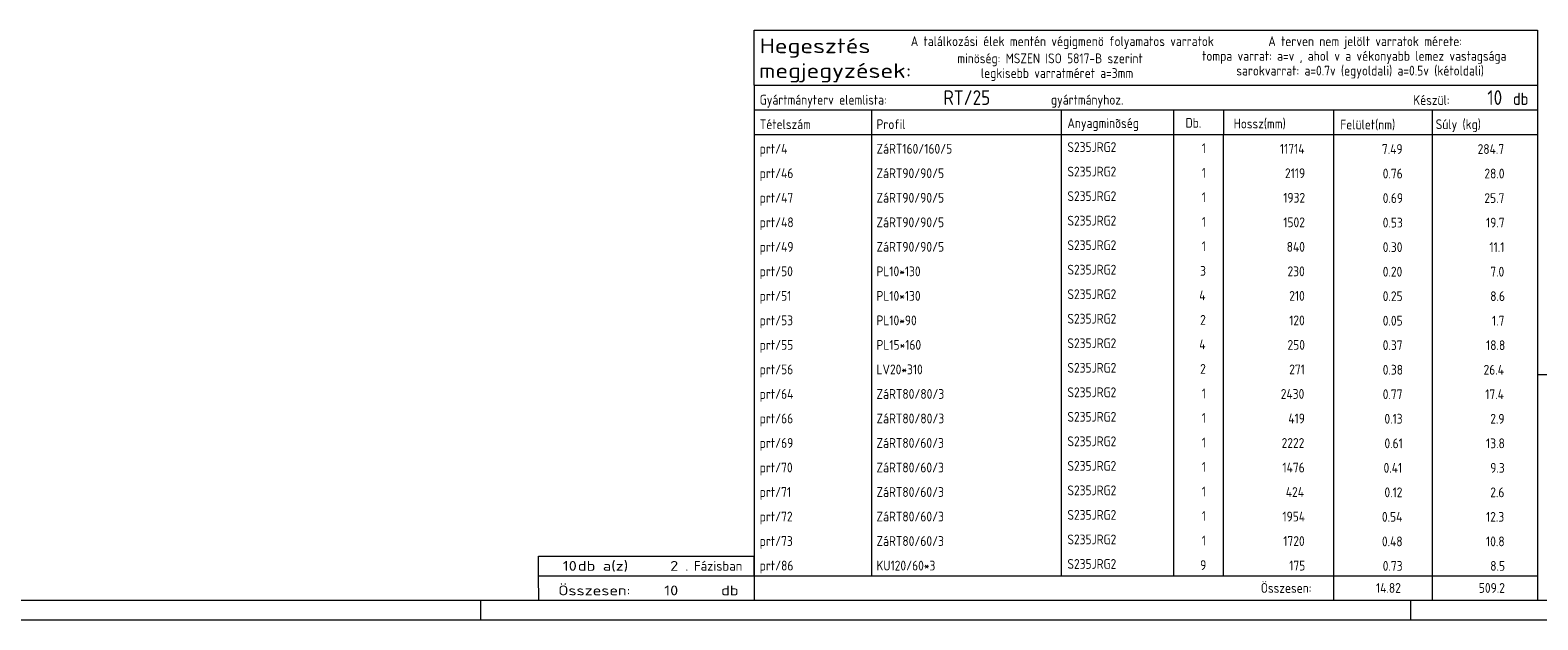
# Model space of a CAD drawing. Header units: millimetres. Extents: x 1 to 1188, y 1 to 840.
# Tile 4 of 6: x 716 to 1024, y 1 to 121. Entities that reach past the tile are written whole.
import ezdxf

# ---------------------------------------------------------------- set-up
doc = ezdxf.new("R2010")
doc.units = ezdxf.units.MM
doc.header["$LTSCALE"] = 0.6
doc.linetypes.add('XKITLINE00', pattern=[0])
doc.layers.add('DrawingSheet', color=5, linetype='Continuous', lineweight=0)
doc.layers.add('OtherObjectType', color=1, linetype='Continuous', lineweight=0)
doc.styles.add('ISOCPEUR', font='ISOCPEUR.TTF')

msp = doc.modelspace()

# ---------------------------------------------------------------- linework, layer by layer
at = {"layer": 'DrawingSheet', "color": 3, "linetype": 'XKITLINE00', "lineweight": 0}
msp.add_line((5, 5), (1184, 5), dxfattribs=at)
at = {"layer": 'DrawingSheet', "color": 2, "linetype": 'XKITLINE00', "lineweight": 0}
for p, q in [((808, 1), (808, 5)), ((998, 1), (998, 5)), ((1, 1), (1188, 1))]:
    msp.add_line(p, q, dxfattribs=at)
at = {"layer": 'OtherObjectType', "color": 7, "linetype": 'XKITLINE00', "lineweight": 0}
for p, q in [((863.84, 110.05), (863.84, 121.3)), ((863.84, 121.3), (1023.84, 121.3)), ((1023.84, 121.3), (1023.84, 110.05)), ((863.84, 110.05), (1023.84, 110.05)), ((863.84, 110.05), (1023.84, 110.05)), ((863.84, 110.05), (863.84, 105.05)), ((1023.84, 110.05), (1023.84, 105.05)), ((863.84, 105.05), (1023.84, 105.05)), ((863.84, 105.05), (863.84, 100.05)), ((887.84, 105.05), (887.84, 100.05)), ((926.61, 100.05), (926.61, 105.05)), ((949.5, 105.05), (949.5, 100.05)), ((959.7, 105.05), (959.7, 100.17)), ((982.15, 105.05), (982.15, 100.05)), ((1002.33, 105.05), (1002.33, 100.05)), ((1023.84, 105.05), (1023.84, 100.05)), ((863.84, 100.05), (1023.84, 100.05)), ((863.84, 100.05), (863.84, 95.05)), ((887.84, 100.05), (887.84, 95.05)), ((926.61, 95.05), (926.61, 100.05)), ((949.5, 100.05), (949.5, 95.05)), ((959.67, 100.05), (959.67, 95.05)), ((982.18, 100.05), (982.18, 95.05)), ((1002.33, 100.05), (1002.33, 95.05)), ((1023.84, 100.05), (1023.84, 95.05)), ((863.84, 95.05), (863.84, 90.05)), ((887.84, 95.05), (887.84, 90.05)), ((926.61, 90.05), (926.61, 95.05)), ((949.5, 95.05), (949.5, 90.05)), ((959.67, 95.05), (959.67, 90.05)), ((982.18, 95.05), (982.18, 90.05)), ((1002.33, 95.05), (1002.33, 90.05)), ((1023.84, 95.05), (1023.84, 90.05)), ((863.84, 90.05), (863.84, 85.05)), ((887.84, 90.05), (887.84, 85.05)), ((926.61, 85.05), (926.61, 90.05)), ((949.5, 90.05), (949.5, 85.05)), ((959.67, 90.04), (959.67, 85.04)), ((982.18, 90.05), (982.18, 85.05)), ((1002.33, 90.05), (1002.33, 85.05)), ((1023.84, 90.05), (1023.84, 85.05)), ((863.84, 85.04), (863.84, 80.04)), ((887.84, 85.04), (887.84, 80.04)), ((926.61, 80.04), (926.61, 85.04)), ((949.5, 85.04), (949.5, 80.04)), ((959.67, 85.04), (959.67, 80.04)), ((982.18, 85.04), (982.18, 80.04)), ((1002.33, 85.04), (1002.33, 80.04)), ((1023.84, 85.04), (1023.84, 80.04)), ((863.84, 80.04), (863.84, 75.04)), ((887.84, 80.04), (887.84, 75.04)), ((926.61, 75.04), (926.61, 80.04)), ((949.5, 80.04), (949.5, 75.04)), ((959.67, 80.04), (959.67, 75.04)), ((982.18, 80.04), (982.18, 75.04)), ((1002.33, 80.04), (1002.33, 75.04)), ((1023.84, 80.04), (1023.84, 75.04)), ((863.84, 75.04), (863.84, 70.04)), ((887.84, 75.04), (887.84, 70.04)), ((926.61, 70.04), (926.61, 75.04)), ((949.5, 75.04), (949.5, 70.04)), ((959.67, 75.03), (959.67, 70.03)), ((982.18, 75.04), (982.18, 70.04)), ((1002.33, 75.04), (1002.33, 70.04)), ((1023.84, 75.04), (1023.84, 70.04)), ((863.84, 70.03), (863.84, 65.03)), ((887.84, 70.03), (887.84, 65.03)), ((926.61, 65.03), (926.61, 70.03)), ((949.5, 70.03), (949.5, 65.03)), ((959.67, 70.03), (959.67, 65.03)), ((982.18, 70.03), (982.18, 65.03)), ((1002.33, 70.03), (1002.33, 65.03)), ((1023.84, 70.03), (1023.84, 65.03)), ((863.84, 65.03), (863.84, 60.03)), ((887.84, 65.03), (887.84, 60.03)), ((926.61, 60.03), (926.61, 65.03)), ((949.5, 65.03), (949.5, 60.03)), ((959.67, 65.03), (959.67, 60.03)), ((982.18, 65.03), (982.18, 60.03)), ((1002.33, 65.03), (1002.33, 60.03)), ((1023.84, 65.03), (1023.84, 60.03)), ((863.84, 60.03), (863.84, 55.03)), ((887.84, 60.03), (887.84, 55.03)), ((926.61, 55.03), (926.61, 60.03)), ((949.5, 60.03), (949.5, 55.03)), ((959.67, 60.03), (959.67, 55.03)), ((982.18, 60.03), (982.18, 55.03)), ((1002.33, 60.03), (1002.33, 55.03)), ((1023.84, 60.03), (1023.84, 55.03)), ((863.84, 55.03), (863.84, 50.03)), ((887.84, 55.03), (887.84, 50.03)), ((926.61, 50.03), (926.61, 55.03)), ((949.5, 55.03), (949.5, 50.03)), ((959.67, 55.02), (959.67, 50.02)), ((982.18, 55.03), (982.18, 50.03)), ((1002.33, 55.03), (1002.33, 50.03)), ((1023.84, 55.03), (1023.84, 50.03)), ((863.84, 50.02), (863.84, 45.02)), ((887.84, 50.02), (887.84, 45.02)), ((926.61, 45.02), (926.61, 50.02)), ((949.5, 50.02), (949.5, 45.02)), ((959.67, 50.02), (959.67, 45.02)), ((982.18, 50.02), (982.18, 45.02)), ((1002.33, 50.02), (1002.33, 45.02)), ((1023.84, 51.05), (1023.84, 6.75)), ((1023.84, 51.05), (1184, 51.05)), ((1023.84, 50.02), (1023.84, 45.02)), ((863.84, 45.02), (863.84, 40.02)), ((887.84, 45.02), (887.84, 40.02)), ((926.61, 40.02), (926.61, 45.02)), ((949.5, 45.02), (949.5, 40.02)), ((959.67, 45.02), (959.67, 40.02)), ((982.18, 45.02), (982.18, 40.02)), ((1002.33, 45.02), (1002.33, 40.02)), ((1023.84, 45.02), (1023.84, 40.02)), ((863.84, 40.02), (863.84, 35.02)), ((887.84, 40.02), (887.84, 35.02)), ((926.61, 35.02), (926.61, 40.02)), ((949.5, 40.02), (949.5, 35.02)), ((959.67, 40.01), (959.67, 35.01)), ((982.18, 40.02), (982.18, 35.02)), ((1002.33, 40.02), (1002.33, 35.02)), ((1023.84, 40.02), (1023.84, 35.02)), ((863.84, 35.01), (863.84, 30.01)), ((887.84, 35.01), (887.84, 30.01)), ((926.61, 30.01), (926.61, 35.01)), ((949.5, 35.01), (949.5, 30.01)), ((959.67, 35.01), (959.67, 30.01)), ((982.18, 35.01), (982.18, 30.01)), ((1002.33, 35.01), (1002.33, 30.01)), ((1023.84, 35.01), (1023.84, 30.01)), ((863.84, 30.01), (863.84, 25.01)), ((887.84, 30.01), (887.84, 25.01)), ((926.61, 25.01), (926.61, 30.01)), ((949.5, 30.01), (949.5, 25.01)), ((959.67, 30.01), (959.67, 25.01)), ((982.18, 30.01), (982.18, 25.01)), ((1002.33, 30.01), (1002.33, 25.01)), ((1023.84, 30.01), (1023.84, 25.01)), ((863.84, 25.01), (863.84, 20.01)), ((887.84, 25.01), (887.84, 20.01)), ((926.61, 20.01), (926.61, 25.01)), ((949.5, 25.01), (949.5, 20.01)), ((959.67, 25.01), (959.67, 20.01)), ((982.18, 25.01), (982.18, 20.01)), ((1002.33, 25.01), (1002.33, 20.01)), ((1023.84, 25.01), (1023.84, 20.01)), ((863.84, 20.01), (863.84, 15.01)), ((887.84, 20.01), (887.84, 15.01)), ((926.61, 15.01), (926.61, 20.01)), ((949.5, 20.01), (949.5, 15.01)), ((959.67, 20), (959.67, 15)), ((982.18, 20.01), (982.18, 15.01)), ((1002.33, 20.01), (1002.33, 15.01)), ((1023.84, 20.01), (1023.84, 15.01)), ((819.84, 10), (819.84, 14)), ((819.84, 14), (863.84, 14)), ((863.84, 15), (863.84, 10)), ((863.84, 10), (863.84, 14)), ((887.84, 15), (887.84, 10)), ((926.61, 10), (926.61, 15)), ((949.5, 15), (949.5, 10)), ((959.67, 15), (959.67, 10)), ((982.18, 15), (982.18, 10)), ((1002.33, 15), (1002.33, 10)), ((1023.84, 15), (1023.84, 10)), ((819.84, 10), (863.84, 10)), ((819.85, 5.02), (819.84, 9.99)), ((819.84, 9.98), (863.74, 9.98)), ((863.84, 10), (1023.84, 10)), ((863.84, 10), (863.84, 5)), ((982.19, 10), (982.19, 5)), ((1002.31, 10), (1002.31, 5)), ((1023.84, 10), (1023.84, 5)), ((819.89, 5.03), (863.79, 5.03)), ((863.84, 5), (1023.84, 5))]:
    msp.add_line(p, q, dxfattribs=at)

# ---------------------------------------------------------------- texts
at = {"layer": 'OtherObjectType', "color": 7, "style": 'ISOCPEUR'}
for s, height, width, p in [('Hegesztés', 3, 1.19, (864.99, 116.61)), ('A találkozási élek mentén végigmenö folyamatos varratok', 2, 0.85, (895.84, 118.05)), ('A terven nem jelölt varratok mérete:', 2, 0.85, (968.86, 118.05)), ('tompa varrat: a=v , ahol v a vékonyabb lemez vastagsága', 2, 0.85, (955.34, 115.05)), ('megjegyzések:', 3, 1.19, (864.84, 111.55)), ('minöség: MSZEN ISO 5817-B szerint', 2, 0.85, (905.34, 114.55)), ('sarokvarrat: a=0.7v (egyoldali) a=0.5v (kétoldali)', 2, 0.85, (962.34, 112.05)), ('legkisebb varratméret a=3mm', 2, 0.85, (910.16, 111.55)), ('Gyártmányterv elemlista:                               gyártmányhoz.', 2, 0.85, (864.99, 106.11)), ('Készül:', 2, 0.85, (998.47, 106.05)), ('db', 2.5, 0.85, (1018.84, 106.05)), ('Tételszám', 2, 0.85, (864.99, 101.11)), ('Profil', 2, 0.85, (888.84, 101.11)), ('Anyagminõség', 2, 0.85, (927.83, 101.34)), ('Db.', 2, 0.85, (951.96, 101.4)), ('Hossz(mm)', 2, 0.85, (961.78, 101.25)), ('Felület(nm)', 2, 0.85, (983.56, 101.05)), ('Súly (kg)', 2, 0.85, (1003.05, 101.11)), ('10', 2, 1.211571, (824.76, 11)), ('db a(z)', 2, 1.211571, (827.84, 11)), ('2', 2, 1.211571, (846.7, 11)), ('. Fázisban', 2, 0.935, (849.84, 11)), ('Összesen:            db', 2, 1.211571, (823.84, 6)), ('10', 2, 1.211571, (845.48, 6)), ('Összesen:', 2, 0.85, (967.33, 6.5))]:
    msp.add_text(s, height=height, dxfattribs=dict(at, width=width)).set_placement(p)
at = {"layer": 'OtherObjectType', "color": 5, "style": 'ISOCPEUR', "width": 0.85}
for s, height, p in [('RT/25', 3, (902.52, 106.05)), ('10', 3, (1013.6, 106.05)), ('prt/4', 2, (864.99, 96.11)), ('ZáRT160/160/5', 2, (888.84, 96.11)), ('S235JRG2', 2, (927.83, 96.45)), ('1', 2, (955.28, 96.22)), ('11714', 2, (971.23, 96.11)), ('7.49', 2, (992.06, 96.05)), ('284.7', 2, (1011.61, 96.05)), ('prt/46', 2, (864.99, 91.11)), ('ZáRT90/90/5', 2, (888.84, 91.11)), ('S235JRG2', 2, (927.83, 91.45)), ('1', 2, (955.28, 91.22)), ('2119', 2, (972.27, 91.11)), ('0.76', 2, (992.23, 91.05)), ('28.0', 2, (1012.99, 91.05)), ('prt/47', 2, (864.99, 86.11)), ('ZáRT90/90/5', 2, (888.84, 86.11)), ('S235JRG2', 2, (927.83, 86.44)), ('1', 2, (955.28, 86.21)), ('1932', 2, (971.92, 86.11)), ('0.69', 2, (992.23, 86.04)), ('25.7', 2, (1012.99, 86.04)), ('prt/48', 2, (864.99, 81.1)), ('ZáRT90/90/5', 2, (888.84, 81.1)), ('S235JRG2', 2, (927.83, 81.44)), ('1', 2, (955.28, 81.21)), ('1502', 2, (971.92, 81.1)), ('0.53', 2, (992.23, 81.04)), ('19.7', 2, (1013.33, 81.04)), ('prt/49', 2, (864.99, 76.1)), ('ZáRT90/90/5', 2, (888.84, 76.1)), ('S235JRG2', 2, (927.83, 76.44)), ('1', 2, (955.28, 76.21)), ('840', 2, (972.61, 76.1)), ('0.30', 2, (992.23, 76.04)), ('11.1', 2, (1014.02, 76.04)), ('prt/50', 2, (864.99, 71.1)), ('PL10*130', 2, (888.84, 71.1)), ('S235JRG2', 2, (927.83, 71.44)), ('3', 2, (954.94, 71.2)), ('230', 2, (972.78, 71.1)), ('0.20', 2, (992.23, 71.03)), ('7.0', 2, (1014.19, 71.03)), ('prt/51', 2, (864.99, 66.09)), ('PL10*130', 2, (888.84, 66.09)), ('S235JRG2', 2, (927.83, 66.43)), ('4', 2, (954.76, 66.2)), ('210', 2, (973.13, 66.09)), ('0.25', 2, (992.23, 66.03)), ('8.6', 2, (1014.19, 66.03)), ('prt/53', 2, (864.99, 61.09)), ('PL10*90', 2, (888.84, 61.09)), ('S235JRG2', 2, (927.83, 61.43)), ('2', 2, (954.94, 61.2)), ('120', 2, (973.13, 61.09)), ('0.05', 2, (992.23, 61.03)), ('1.7', 2, (1014.54, 61.03)), ('prt/55', 2, (864.99, 56.09)), ('PL15*160', 2, (888.84, 56.09)), ('S235JRG2', 2, (927.83, 56.43)), ('4', 2, (954.76, 56.2)), ('250', 2, (972.78, 56.09)), ('0.37', 2, (992.23, 56.03)), ('18.8', 2, (1013.33, 56.03)), ('prt/56', 2, (864.99, 51.09)), ('LV20*310', 2, (888.84, 51.09)), ('S235JRG2', 2, (927.83, 51.42)), ('2', 2, (954.94, 51.19)), ('271', 2, (973.13, 51.09)), ('0.38', 2, (992.23, 51.02)), ('26.4', 2, (1012.82, 51.02)), ('prt/64', 2, (864.99, 46.08)), ('ZáRT80/80/3', 2, (888.84, 46.08)), ('S235JRG2', 2, (927.83, 46.42)), ('1', 2, (955.28, 46.19)), ('2430', 2, (971.41, 46.08)), ('0.77', 2, (992.23, 46.02)), ('17.4', 2, (1013.16, 46.02)), ('prt/66', 2, (864.99, 41.08)), ('ZáRT80/80/3', 2, (888.84, 41.08)), ('S235JRG2', 2, (927.83, 41.42)), ('1', 2, (955.28, 41.19)), ('419', 2, (972.95, 41.08)), ('0.13', 2, (992.58, 41.02)), ('2.9', 2, (1014.19, 41.02)), ('prt/69', 2, (864.99, 36.08)), ('ZáRT80/60/3', 2, (888.84, 36.08)), ('S235JRG2', 2, (927.83, 36.42)), ('1', 2, (955.28, 36.18)), ('2222', 2, (971.58, 36.08)), ('0.61', 2, (992.58, 36.01)), ('13.8', 2, (1013.33, 36.01)), ('prt/70', 2, (864.99, 31.07)), ('ZáRT80/60/3', 2, (888.84, 31.07)), ('S235JRG2', 2, (927.83, 31.41)), ('1', 2, (955.28, 31.18)), ('1476', 2, (971.75, 31.07)), ('0.41', 2, (992.4, 31.01)), ('9.3', 2, (1014.19, 31.01)), ('prt/71', 2, (864.99, 26.07)), ('ZáRT80/60/3', 2, (888.84, 26.07)), ('S235JRG2', 2, (927.83, 26.41)), ('1', 2, (955.28, 26.18)), ('424', 2, (972.44, 26.07)), ('0.12', 2, (992.58, 26.01)), ('2.6', 2, (1014.19, 26.01)), ('prt/72', 2, (864.99, 21.07)), ('ZáRT80/60/3', 2, (888.84, 21.07)), ('S235JRG2', 2, (927.83, 21.41)), ('1', 2, (955.28, 21.18)), ('1954', 2, (971.75, 21.07)), ('0.54', 2, (992.06, 21.01)), ('12.3', 2, (1013.33, 21.01)), ('prt/73', 2, (864.99, 16.07)), ('ZáRT80/60/3', 2, (888.84, 16.07)), ('S235JRG2', 2, (927.83, 16.4)), ('1', 2, (955.28, 16.17)), ('1720', 2, (971.92, 16.07)), ('0.48', 2, (992.06, 16)), ('10.8', 2, (1013.33, 16)), ('prt/86', 2, (864.99, 11.06)), ('KU120/60*3', 2, (888.84, 11.06)), ('S235JRG2', 2, (927.83, 11.4)), ('9', 2, (954.94, 11.17)), ('175', 2, (973.13, 11.06)), ('0.73', 2, (992.23, 11)), ('8.5', 2, (1014.19, 11)), ('14.82', 2, (990.86, 6.5)), ('509.2', 2, (1011.86, 6.5))]:
    msp.add_text(s, height=height, dxfattribs=at).set_placement(p)

doc.saveas('drawing.dxf')
